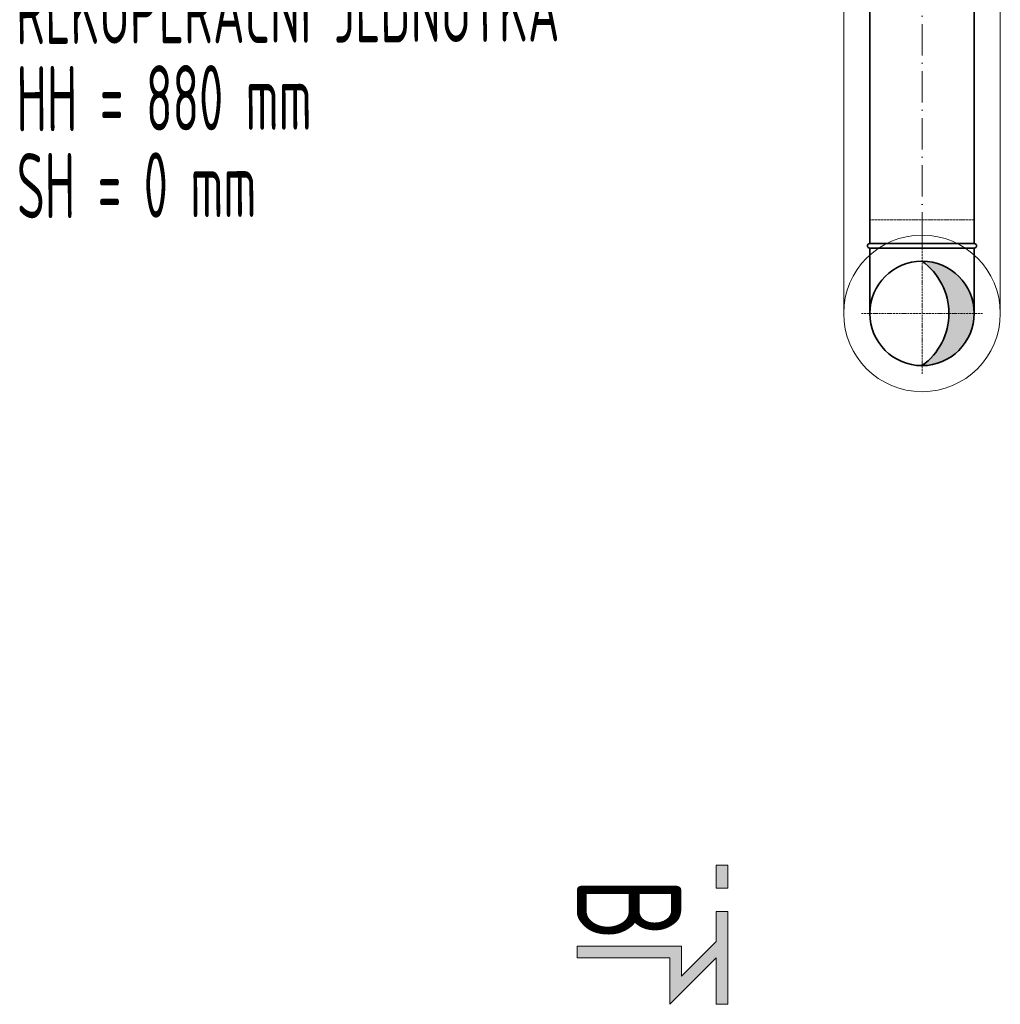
# Model space of a CAD drawing. Header units: millimetres. Extents: x -118717 to 8962, y 22910 to 145283.
# Tile 155 of 193: x -50862 to -48983, y 106922 to 108809. Entities that reach past the tile are written whole.
import ezdxf
from ezdxf.enums import TextEntityAlignment as Align

# ---------------------------------------------------------------- set-up
doc = ezdxf.new("R2010")
doc.units = ezdxf.units.MM
for name, pattern in [('ACAD_ISO02W100', [15, 12, -3]), ('ACAD_ISO10W100', [18, 12, -3, 0, -3]), ('phl_thick', [0])]:
    doc.linetypes.add(name, pattern=pattern)
for name, color, linetype, lineweight in [('VZT_13 EHA (VÝFUK) - OBRYS', 14, 'Continuous', 35), ('VZT_14 EHA (VÝFUK) - OSA', 14, 'ACAD_ISO10W100', 5), ('VZT_50 POPIS - OBECNE', 7, 'Continuous', 13), ('VZT_IZOLACE - TEPELNÁ', 6, 'IZOLACE TEPELNA', 13)]:
    doc.layers.add(name, color=color, linetype=linetype, lineweight=lineweight)
doc.layers.add('VZT_15 EHA (VÝFUK) - NETISK', color=8, linetype='ACAD_ISO02W100', lineweight=5, plot=False)
doc.styles.add('EVORA_125', font='isocp.shx', dxfattribs={"width": 0.6, "height": 125})
doc.styles.add('ISOCP 4.0', font='isocp.shx', dxfattribs={"width": 0.6, "height": 4})
doc.styles.get("Standard").update_dxf_attribs({"font": 'arial.ttf'})
doc.linetypes.add('IZOLACE TEPELNA', pattern='A,12.7,-1.5,["T",Standard,S=2.54,R=0,X=0,Y=-1.27],-3', length=17.2)

msp = doc.modelspace()

# ---------------------------------------------------------------- hatches: boundary and pattern name
at = {"layer": 'VZT_13 EHA (VÝFUK) - OBRYS'}
h = msp.add_hatch(color=256, dxfattribs=at)
h.dxf.hatch_style = 1
h.paths.add_polyline_path([(-49133.3, 108146.1, 0.242708), (-49081.7, 108246.1), (-49033.3, 108246.1, -0.414214)])
h.paths.add_polyline_path([(-49033.3, 108246.1), (-49081.7, 108246.1, 0.242708), (-49133.3, 108346.1, -0.414214)])
at = {"layer": 'VZT_50 POPIS - OBECNE'}
h = msp.add_hatch(color=256, dxfattribs=at)
h.dxf.hatch_style = 1
h.paths.add_polyline_path([(-49616.4, 106922.4), (-49616.4, 107011.3), (-49794.2, 107011.3), (-49794.2, 107033.6), (-49594.2, 107033.6), (-49594.2, 106976.1), (-49527.5, 107042.8), (-49527.5, 107100.2), (-49505.3, 107100.2), (-49505.3, 106922.4), (-49527.5, 106922.4), (-49527.5, 107011.3)])
h.paths.add_polyline_path([(-49527.5, 107144.7), (-49527.5, 107189.1), (-49505.3, 107189.1), (-49505.3, 107144.7)])

# ---------------------------------------------------------------- linework, layer by layer
msp.add_circle((-49133.3, 108246.1), 100)
at = {"layer": 'VZT_13 EHA (VÝFUK) - OBRYS'}
for points in [[(-49233.3, 109420.6), (-49233.3, 108380.1)], [(-49033.3, 109420.6), (-49033.3, 108380.1)], [(-49033.3, 108380.1), (-49233.3, 108380.1)], [(-49233.3, 108246.1), (-49233.3, 108371.1)], [(-49033.3, 108371.1), (-49233.3, 108371.1)], [(-49033.3, 108246.1), (-49033.3, 108371.1)]]:
    msp.add_lwpolyline(points, dxfattribs=at)
msp.add_circle((-49133.3, 108246.1), 100, dxfattribs=at)
for centre, radius, start, end in [((-49233.3, 108375.6), 4.5, 90, 270), ((-49033.3, 108375.6), 4.5, 270, 90), ((-49204.4, 108246.1), 122.7, 305.4307, 54.5693)]:
    msp.add_arc(centre, radius, start, end, dxfattribs=at)
at = {"layer": 'VZT_14 EHA (VÝFUK) - OSA', "ltscale": 5}
msp.add_lwpolyline([(-49133.3, 108380.1), (-49133.3, 109420.6)], dxfattribs=at)
at = {"layer": 'VZT_14 EHA (VÝFUK) - OSA', "ltscale": 0.3}
for points in [[(-49133.3, 108246.1), (-49133.3, 108380.1)], [(-49249.3, 108246.1), (-49133.3, 108246.1)], [(-49017.3, 108246.1), (-49133.3, 108246.1)], [(-49133.3, 108130.1), (-49133.3, 108246.1)]]:
    msp.add_lwpolyline(points, dxfattribs=at)
at = {"layer": 'VZT_15 EHA (VÝFUK) - NETISK', "ltscale": 0.4}
msp.add_lwpolyline([(-49033.3, 108380.1), (-49033.3, 108425.1), (-49233.3, 108425.1), (-49233.3, 108380.1)], dxfattribs=at)
at = {"layer": 'VZT_50 POPIS - OBECNE'}
for points in [[(-49527.5, 107144.7), (-49527.5, 107189.1), (-49505.3, 107189.1), (-49505.3, 107144.7), (-49527.5, 107144.7)], [(-49794.2, 107011.3), (-49794.2, 107033.6), (-49594.2, 107033.6), (-49594.2, 106976.1), (-49527.5, 107042.8), (-49527.5, 107100.2), (-49505.3, 107100.2), (-49505.3, 106922.4), (-49527.5, 106922.4)], [(-49527.5, 107011.3), (-49616.4, 106922.4), (-49616.4, 107011.3), (-49794.2, 107011.3)], [(-49527.5, 106922.4), (-49527.5, 107011.3)]]:
    msp.add_lwpolyline(points, dxfattribs=at)
at = {"layer": 'VZT_IZOLACE - TEPELNÁ', "ltscale": 0.5}
for p, q in [((-49283.3, 108243), (-49283.3, 109253)), ((-48983.3, 108243), (-48983.3, 109253))]:
    msp.add_line(p, q, dxfattribs=at)
msp.add_circle((-49133.3, 108246.1), 150, dxfattribs=at)

# ---------------------------------------------------------------- texts
at = {"layer": 'VZT_50 POPIS - OBECNE', "linetype": 'phl_thick', "insert": (-50870.7, 109153.4), "char_height": 200, "attachment_point": 1, "rotation": 0.2997, "line_spacing_factor": 0.8, "style": 'ISOCP 4.0'}
msp.add_mtext('1.05\\P{\\H0.625x;REKUPERAČNÍ JEDNOTKA\\PHH = 880 mm\\PSH = 0 mm}', dxfattribs=at)
at = {"layer": 'VZT_50 POPIS - OBECNE', "style": 'EVORA_125', "width": 0.8}
msp.add_attdef('B', text='B', height=200, rotation=270, dxfattribs=at).set_placement((-49854.2, 107042.8), align=Align.BOTTOM_RIGHT)

doc.saveas('drawing.dxf')
